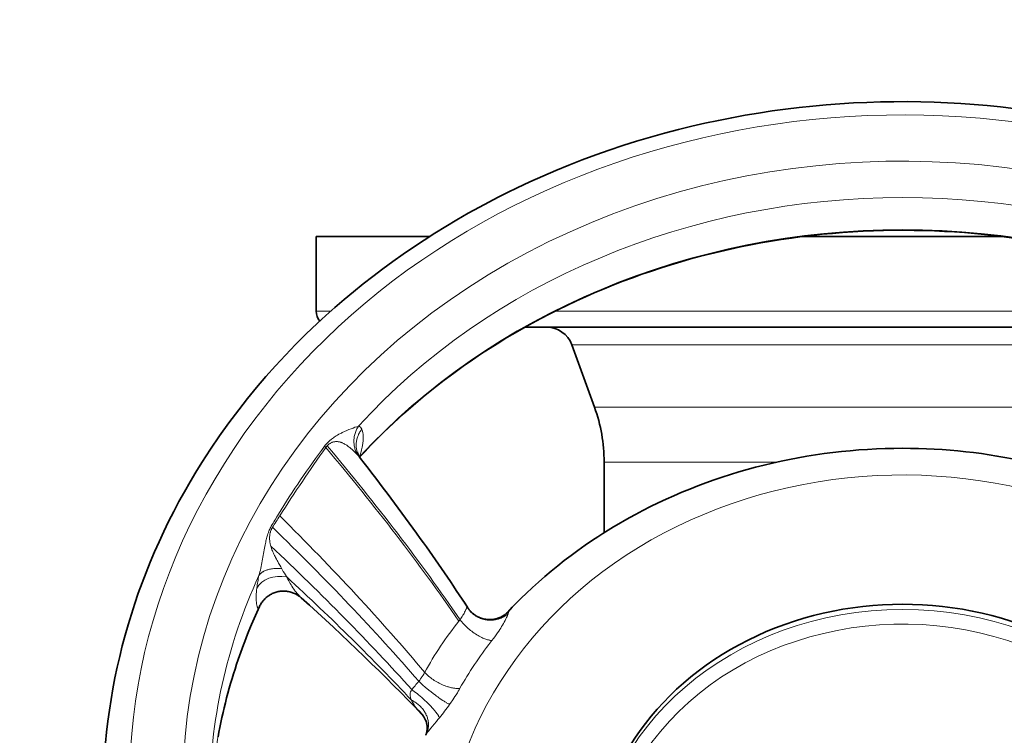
# Model space of a CAD drawing. Header units: inches. Extents: x 2990 to 3303, y 339 to 666.
# Tile 11 of 26: x 3100 to 3137, y 500 to 527. Entities that reach past the tile are written whole.
import ezdxf

# ---------------------------------------------------------------- set-up
doc = ezdxf.new("R2010")
doc.units = ezdxf.units.IN
doc.header["$MEASUREMENT"] = 0

msp = doc.modelspace()

# ---------------------------------------------------------------- linework, layer by layer
at = {"color": 7, "lineweight": 35}
for p, q in [((3115.788, 518.91), (3111.543, 518.91)), ((3147.719, 515.51), (3119.368, 515.51))]:
    msp.add_line(p, q, dxfattribs=at)
at = {"color": 7, "lineweight": 35, "ltscale": 0.35}
msp.add_line((3111.543, 516.11), (3111.543, 518.91), dxfattribs=at)
at = {"color": 7, "lineweight": 35, "ltscale": 0.470757}
msp.add_line((3133.543, 518.91), (3129.777, 518.91), dxfattribs=at)
at = {"color": 7, "lineweight": 35, "ltscale": 0.470776}
msp.add_line((3137.309, 518.91), (3133.543, 518.91), dxfattribs=at)
at = {"color": 7, "lineweight": 13, "ltscale": 0.067613}
msp.add_line((3112.084, 516.11), (3111.543, 516.11), dxfattribs=at)
at = {"color": 7, "lineweight": 13}
for p, q in [((3133.543, 516.11), (3120.496, 516.11)), ((3146.59, 516.11), (3133.543, 516.11)), ((3121.127, 514.852), (3133.543, 514.852)), ((3133.543, 514.852), (3139.496, 514.852)), ((3121.981, 512.504), (3133.543, 512.504)), ((3133.543, 512.504), (3139.086, 512.504)), ((3122.343, 510.452), (3128.835, 510.452))]:
    msp.add_line(p, q, dxfattribs=at)
at = {"color": 7, "lineweight": 35, "ltscale": 0.312319}
msp.add_line((3121.981, 512.504), (3121.127, 514.852), dxfattribs=at)
at = {"color": 7, "lineweight": 13, "ltscale": 0.000878}
msp.add_line((3113.25, 511.674), (3113.247, 511.68), dxfattribs=at)
at = {"color": 7, "lineweight": 13, "ltscale": 0.000632}
msp.add_line((3113.163, 510.641), (3113.167, 510.644), dxfattribs=at)
at = {"color": 7, "lineweight": 13, "ltscale": 0.000681}
msp.add_line((3113.167, 510.644), (3113.164, 510.639), dxfattribs=at)
at = {"color": 7, "lineweight": 35, "ltscale": 0.331694}
msp.add_line((3122.343, 507.799), (3122.343, 510.452), dxfattribs=at)
at = {"color": 7, "lineweight": 35, "ltscale": 0.000242}
msp.add_line((3115.446, 507.586), (3115.445, 507.587), dxfattribs=at)
at = {"color": 7, "lineweight": 13, "ltscale": 0.005298}
msp.add_line((3110.979, 505.355), (3110.948, 505.384), dxfattribs=at)
at = {"color": 7, "lineweight": 13, "ltscale": 0.00855}
msp.add_line((3117.124, 504.851), (3117.152, 504.913), dxfattribs=at)
at = {"color": 7, "lineweight": 13, "ltscale": 0.00814}
msp.add_line((3116.896, 504.483), (3116.936, 504.534), dxfattribs=at)
at = {"color": 7, "lineweight": 13, "ltscale": 0.007441}
msp.add_line((3118.132, 503.753), (3118.095, 503.706), dxfattribs=at)
at = {"color": 7, "lineweight": 13, "ltscale": 0.012624}
msp.add_line((3115.181, 501.984), (3115.247, 502.06), dxfattribs=at)
at = {"color": 7, "lineweight": 35}
for points in [[(3107.247, 510.431), (3107.572, 510.933), (3107.909, 511.428), (3108.265, 511.925), (3108.633, 512.414), (3108.962, 512.832), (3109.299, 513.243), (3109.651, 513.654), (3110.012, 514.059), (3110.386, 514.463), (3110.769, 514.86), (3111.167, 515.256), (3111.573, 515.643), (3111.905, 515.949), (3112.242, 516.249), (3112.588, 516.548), (3112.938, 516.841), (3113.298, 517.132), (3113.663, 517.418), (3114.036, 517.7), (3114.413, 517.977), (3114.8, 518.25), (3115.19, 518.518), (3115.589, 518.781), (3115.992, 519.039), (3116.403, 519.292), (3116.818, 519.539), (3117.24, 519.782), (3117.667, 520.017), (3118.014, 520.203), (3118.363, 520.384), (3118.717, 520.562), (3119.074, 520.736), (3119.555, 520.961), (3120.039, 521.178), (3120.527, 521.388), (3121.023, 521.591), (3121.523, 521.785), (3122.026, 521.972), (3122.535, 522.152), (3123.048, 522.323), (3123.563, 522.485), (3124.084, 522.641), (3124.607, 522.787), (3125.132, 522.925), (3125.629, 523.047), (3126.127, 523.162), (3126.628, 523.269), (3127.13, 523.369), (3127.634, 523.461), (3128.139, 523.545), (3128.645, 523.622), (3129.152, 523.691), (3129.66, 523.752), (3130.168, 523.806), (3130.676, 523.853), (3131.185, 523.891), (3131.693, 523.922), (3132.201, 523.946), (3132.708, 523.962), (3133.215, 523.97), (3133.719, 523.972), (3134.224, 523.965), (3134.726, 523.952), (3135.227, 523.931), (3135.725, 523.903), (3136.223, 523.868), (3136.716, 523.826), (3137.209, 523.776), (3137.697, 523.721)], [(3113.17, 510.63), (3113.374, 510.849), (3113.58, 511.066), (3113.829, 511.319), (3114.081, 511.568), (3114.443, 511.915), (3114.813, 512.255), (3115.178, 512.577), (3115.55, 512.891), (3115.943, 513.21), (3116.342, 513.521), (3116.698, 513.787), (3117.058, 514.048), (3117.399, 514.286), (3117.745, 514.519), (3118.064, 514.726), (3118.386, 514.929), (3118.696, 515.119), (3119.008, 515.304), (3119.326, 515.487), (3119.647, 515.665), (3119.972, 515.84), (3120.3, 516.011), (3120.633, 516.178), (3120.967, 516.341), (3121.306, 516.5), (3121.648, 516.655), (3121.993, 516.806), (3122.34, 516.952), (3122.692, 517.094), (3123.045, 517.232), (3123.402, 517.365), (3123.76, 517.494), (3124.122, 517.618), (3124.485, 517.738), (3124.851, 517.853), (3125.219, 517.963), (3125.589, 518.069), (3125.961, 518.169), (3126.335, 518.265), (3126.71, 518.356), (3127.087, 518.443), (3127.465, 518.524), (3127.844, 518.6), (3128.224, 518.671), (3128.606, 518.738), (3128.988, 518.799), (3129.371, 518.856), (3129.755, 518.907), (3130.138, 518.953), (3130.523, 518.995), (3130.907, 519.031), (3131.292, 519.063), (3131.676, 519.089), (3132.06, 519.111), (3132.444, 519.127), (3132.828, 519.139), (3133.21, 519.145), (3133.593, 519.147), (3133.974, 519.144), (3134.355, 519.136), (3134.733, 519.124), (3135.112, 519.106), (3135.488, 519.084), (3135.865, 519.057), (3136.238, 519.026), (3136.611, 518.99), (3136.981, 518.95), (3137.35, 518.905), (3137.716, 518.856)], [(3133.543, 510.966), (3133.214, 510.964), (3132.885, 510.956), (3132.556, 510.944), (3132.228, 510.927), (3131.9, 510.904), (3131.572, 510.877), (3131.245, 510.845), (3130.919, 510.808), (3130.593, 510.766), (3130.268, 510.719), (3129.944, 510.667), (3129.622, 510.611), (3129.3, 510.549), (3128.979, 510.483), (3128.66, 510.412), (3128.342, 510.336), (3128.025, 510.255), (3127.71, 510.169), (3127.397, 510.079), (3127.086, 509.984), (3126.776, 509.884), (3126.468, 509.78), (3126.162, 509.67), (3125.859, 509.557), (3125.557, 509.438), (3125.258, 509.315), (3124.961, 509.188), (3124.667, 509.056), (3124.375, 508.919), (3124.086, 508.778), (3123.799, 508.633), (3123.515, 508.483), (3123.309, 508.37), (3123.103, 508.255), (3122.9, 508.137), (3122.698, 508.017), (3122.498, 507.895), (3122.299, 507.771), (3122.103, 507.644), (3121.908, 507.515), (3121.63, 507.326), (3121.355, 507.131), (3121.1, 506.944), (3120.849, 506.752), (3120.601, 506.557), (3120.357, 506.358), (3120.117, 506.155), (3119.881, 505.948), (3119.649, 505.738), (3119.421, 505.524), (3119.243, 505.352), (3119.068, 505.177), (3118.896, 505.001), (3118.726, 504.822)], [(3113.116, 510.727), (3113.109, 510.743), (3113.1, 510.766), (3113.094, 510.786), (3113.088, 510.805), (3113.085, 510.822), (3113.083, 510.833)], [(3109.413, 505.032), (3109.43, 505.066), (3109.448, 505.099), (3109.467, 505.132), (3109.487, 505.164), (3109.509, 505.195), (3109.532, 505.226), (3109.557, 505.256), (3109.582, 505.285), (3109.609, 505.313), (3109.636, 505.34), (3109.665, 505.366), (3109.695, 505.39), (3109.726, 505.414), (3109.758, 505.436), (3109.79, 505.458), (3109.824, 505.478), (3109.858, 505.496), (3109.893, 505.513), (3109.929, 505.529), (3109.965, 505.544), (3110.002, 505.557), (3110.039, 505.569), (3110.077, 505.579), (3110.116, 505.588), (3110.154, 505.595), (3110.193, 505.6), (3110.232, 505.604), (3110.272, 505.607), (3110.311, 505.608), (3110.35, 505.608), (3110.389, 505.605), (3110.428, 505.602), (3110.467, 505.597), (3110.506, 505.59), (3110.544, 505.582), (3110.582, 505.572), (3110.619, 505.561), (3110.656, 505.549), (3110.692, 505.535), (3110.728, 505.519), (3110.762, 505.503), (3110.797, 505.485), (3110.83, 505.466), (3110.862, 505.445), (3110.893, 505.424), (3110.923, 505.402), (3110.952, 505.379), (3110.979, 505.355)], [(3107.857, 500.142), (3107.889, 500.314), (3107.923, 500.486), (3107.961, 500.674), (3108.002, 500.863), (3108.043, 501.048), (3108.087, 501.233), (3108.132, 501.416), (3108.179, 501.6), (3108.227, 501.782), (3108.277, 501.964), (3108.329, 502.145), (3108.383, 502.325), (3108.437, 502.504), (3108.494, 502.683), (3108.553, 502.864), (3108.614, 503.045), (3108.662, 503.182), (3108.71, 503.319), (3108.759, 503.454), (3108.809, 503.589), (3108.86, 503.723), (3108.911, 503.856), (3108.964, 503.99), (3109.018, 504.123), (3109.113, 504.353), (3109.211, 504.581), (3109.311, 504.807), (3109.413, 505.032)], [(3117.233, 504.976), (3117.244, 504.959), (3117.256, 504.942), (3117.268, 504.926), (3117.28, 504.909), (3117.293, 504.893), (3117.306, 504.878), (3117.32, 504.862), (3117.334, 504.847), (3117.348, 504.832), (3117.362, 504.818), (3117.377, 504.804), (3117.392, 504.79), (3117.407, 504.776), (3117.422, 504.763), (3117.438, 504.75), (3117.454, 504.738), (3117.47, 504.726), (3117.487, 504.714), (3117.503, 504.702), (3117.52, 504.691), (3117.537, 504.681), (3117.555, 504.67), (3117.572, 504.66), (3117.59, 504.651), (3117.608, 504.641), (3117.626, 504.632), (3117.644, 504.624), (3117.663, 504.616), (3117.681, 504.608), (3117.7, 504.601), (3117.719, 504.594), (3117.738, 504.587), (3117.757, 504.581), (3117.776, 504.575), (3117.796, 504.57), (3117.815, 504.565), (3117.834, 504.56), (3117.854, 504.556), (3117.874, 504.552), (3117.893, 504.549), (3117.913, 504.546), (3117.933, 504.544), (3117.953, 504.541), (3117.972, 504.54), (3117.992, 504.538), (3118.012, 504.538), (3118.032, 504.537), (3118.052, 504.537), (3118.072, 504.537), (3118.091, 504.538), (3118.111, 504.539), (3118.131, 504.541), (3118.151, 504.542), (3118.17, 504.545), (3118.19, 504.547), (3118.209, 504.551), (3118.228, 504.554), (3118.248, 504.558), (3118.267, 504.562), (3118.286, 504.567), (3118.324, 504.577), (3118.36, 504.589), (3118.397, 504.603), (3118.433, 504.617), (3118.467, 504.633), (3118.501, 504.651), (3118.534, 504.669), (3118.566, 504.689), (3118.597, 504.71), (3118.625, 504.731), (3118.654, 504.754), (3118.68, 504.777), (3118.704, 504.799), (3118.726, 504.822)], [(3115.491, 500.994), (3115.513, 500.97), (3115.535, 500.945), (3115.554, 500.92), (3115.572, 500.895), (3115.591, 500.868), (3115.607, 500.841), (3115.621, 500.816), (3115.633, 500.791), (3115.644, 500.768), (3115.653, 500.747), (3115.663, 500.719), (3115.666, 500.711)], [(3115.648, 500.198), (3115.659, 500.225), (3115.666, 500.245), (3115.673, 500.267), (3115.679, 500.29), (3115.685, 500.315), (3115.691, 500.341), (3115.695, 500.367), (3115.698, 500.393), (3115.701, 500.418), (3115.702, 500.448), (3115.703, 500.478), (3115.702, 500.51), (3115.7, 500.536), (3115.698, 500.561), (3115.695, 500.585), (3115.691, 500.609), (3115.686, 500.633), (3115.681, 500.656), (3115.672, 500.689), (3115.666, 500.711)]]:
    msp.add_lwpolyline(points, dxfattribs=at)
at = {"color": 7, "lineweight": 13}
for points in [[(3113.129, 511.802), (3113.108, 511.769), (3113.088, 511.735), (3113.07, 511.701), (3113.053, 511.666), (3113.037, 511.63), (3113.022, 511.594), (3113.009, 511.557), (3112.997, 511.52), (3112.987, 511.482), (3112.978, 511.444), (3112.97, 511.406), (3112.964, 511.368), (3112.96, 511.329), (3112.956, 511.29), (3112.955, 511.251), (3112.955, 511.212), (3112.956, 511.174), (3112.958, 511.135), (3112.963, 511.097), (3112.968, 511.059), (3112.975, 511.021), (3112.984, 510.984), (3112.994, 510.947), (3113.005, 510.91), (3113.018, 510.874), (3113.032, 510.838), (3113.048, 510.803), (3113.063, 510.771), (3113.08, 510.74), (3113.098, 510.71)], [(3113.247, 511.68), (3113.223, 511.648), (3113.2, 511.615), (3113.178, 511.582), (3113.158, 511.547), (3113.149, 511.53), (3113.14, 511.512), (3113.131, 511.494), (3113.123, 511.476), (3113.109, 511.444), (3113.096, 511.412), (3113.085, 511.379), (3113.075, 511.347), (3113.066, 511.313), (3113.058, 511.28), (3113.052, 511.246), (3113.046, 511.212), (3113.042, 511.176), (3113.04, 511.141), (3113.038, 511.105), (3113.038, 511.07), (3113.04, 511.034), (3113.043, 510.999), (3113.047, 510.963), (3113.053, 510.928), (3113.06, 510.894), (3113.069, 510.859), (3113.078, 510.825), (3113.09, 510.792), (3113.102, 510.759), (3113.116, 510.726)], [(3113.167, 510.644), (3113.18, 510.682), (3113.192, 510.72), (3113.203, 510.757), (3113.213, 510.794), (3113.228, 510.849), (3113.242, 510.904), (3113.255, 510.959), (3113.266, 511.012), (3113.277, 511.071), (3113.282, 511.101), (3113.286, 511.13), (3113.29, 511.158), (3113.294, 511.185), (3113.298, 511.227), (3113.302, 511.268), (3113.304, 511.308), (3113.305, 511.348), (3113.305, 511.389), (3113.303, 511.429), (3113.3, 511.467), (3113.298, 511.486), (3113.296, 511.505), (3113.291, 511.535), (3113.285, 511.564), (3113.279, 511.593), (3113.271, 511.62), (3113.261, 511.646), (3113.251, 511.67), (3113.25, 511.674)], [(3112.185, 511.362), (3112.218, 511.385), (3112.253, 511.408), (3112.287, 511.43), (3112.314, 511.445), (3112.34, 511.461), (3112.394, 511.491), (3112.449, 511.52), (3112.483, 511.537), (3112.518, 511.555)], [(3111.952, 511.062), (3111.973, 511.082), (3111.994, 511.102), (3112.017, 511.12), (3112.028, 511.128), (3112.04, 511.136), (3112.06, 511.149), (3112.08, 511.161), (3112.101, 511.172), (3112.122, 511.182), (3112.144, 511.19), (3112.166, 511.198), (3112.19, 511.205), (3112.215, 511.21), (3112.239, 511.214), (3112.264, 511.216), (3112.29, 511.218), (3112.315, 511.217), (3112.341, 511.216), (3112.367, 511.213), (3112.392, 511.209), (3112.418, 511.203), (3112.439, 511.197), (3112.46, 511.191), (3112.481, 511.184), (3112.497, 511.178), (3112.513, 511.172), (3112.544, 511.159), (3112.575, 511.144), (3112.605, 511.127), (3112.635, 511.11), (3112.665, 511.091), (3112.685, 511.078), (3112.705, 511.065), (3112.743, 511.037), (3112.782, 511.008), (3112.804, 510.99), (3112.826, 510.972), (3112.849, 510.952), (3112.873, 510.932), (3112.917, 510.892), (3112.96, 510.852), (3113.002, 510.811), (3113.035, 510.777), (3113.067, 510.744), (3113.098, 510.71)], [(3109.712, 507.706), (3109.729, 507.758), (3109.746, 507.809), (3109.756, 507.834), (3109.765, 507.858), (3109.781, 507.897), (3109.799, 507.935), (3109.817, 507.972), (3109.836, 508.009), (3109.856, 508.045)], [(3109.834, 507.3), (3109.828, 507.322), (3109.822, 507.344), (3109.816, 507.374), (3109.81, 507.404), (3109.805, 507.433), (3109.8, 507.469), (3109.796, 507.504), (3109.793, 507.54), (3109.791, 507.575), (3109.791, 507.61), (3109.792, 507.647), (3109.795, 507.684), (3109.799, 507.72), (3109.802, 507.738), (3109.804, 507.755), (3109.809, 507.779), (3109.814, 507.802), (3109.82, 507.824), (3109.828, 507.85), (3109.837, 507.876), (3109.846, 507.901), (3109.857, 507.925), (3109.868, 507.948), (3109.883, 507.975), (3109.898, 508.001)], [(3109.613, 507.286), (3109.624, 507.343), (3109.636, 507.399), (3109.645, 507.444), (3109.655, 507.489), (3109.667, 507.538), (3109.679, 507.587), (3109.689, 507.628), (3109.701, 507.668), (3109.712, 507.706)], [(3110.249, 506.449), (3110.21, 506.518), (3110.171, 506.587), (3110.131, 506.656), (3110.094, 506.72), (3110.076, 506.752), (3110.049, 506.801), (3110.012, 506.87), (3109.994, 506.906), (3109.976, 506.941), (3109.948, 506.999), (3109.934, 507.028), (3109.921, 507.058), (3109.909, 507.087), (3109.897, 507.116), (3109.879, 507.162), (3109.862, 507.207), (3109.847, 507.254), (3109.84, 507.277), (3109.834, 507.3)], [(3110.249, 506.449), (3110.198, 506.454), (3110.147, 506.456), (3110.097, 506.458), (3110.072, 506.458), (3110.047, 506.457), (3110.014, 506.456), (3109.981, 506.454), (3109.948, 506.452), (3109.906, 506.447), (3109.864, 506.442), (3109.823, 506.434), (3109.783, 506.426), (3109.744, 506.416), (3109.725, 506.411), (3109.706, 506.405), (3109.681, 506.397), (3109.657, 506.388), (3109.633, 506.379), (3109.603, 506.365), (3109.574, 506.351), (3109.559, 506.343), (3109.545, 506.335), (3109.528, 506.325), (3109.51, 506.313), (3109.494, 506.301), (3109.474, 506.286), (3109.455, 506.27), (3109.438, 506.253), (3109.422, 506.235), (3109.407, 506.217), (3109.393, 506.199)], [(3110.433, 506.138), (3110.424, 506.154), (3110.385, 506.218), (3110.346, 506.283), (3110.306, 506.349), (3110.277, 506.399), (3110.249, 506.449)], [(3110.948, 505.384), (3110.932, 505.401), (3110.915, 505.418), (3110.882, 505.453), (3110.849, 505.49), (3110.816, 505.529), (3110.784, 505.57), (3110.764, 505.596), (3110.744, 505.622), (3110.724, 505.649), (3110.704, 505.677), (3110.665, 505.733), (3110.627, 505.791), (3110.596, 505.84), (3110.566, 505.89), (3110.537, 505.94), (3110.508, 505.992), (3110.48, 506.045), (3110.457, 506.09), (3110.435, 506.135), (3110.433, 506.138)], [(3109.313, 505.719), (3109.305, 505.644), (3109.298, 505.571), (3109.293, 505.5), (3109.291, 505.465), (3109.29, 505.431), (3109.288, 505.381), (3109.288, 505.332), (3109.289, 505.286), (3109.291, 505.241), (3109.294, 505.195), (3109.296, 505.174), (3109.298, 505.152), (3109.302, 505.122), (3109.308, 505.093), (3109.313, 505.066), (3109.32, 505.041), (3109.328, 505.017), (3109.332, 505.006), (3109.337, 504.996), (3109.344, 504.981), (3109.351, 504.968), (3109.359, 504.955), (3109.368, 504.944)], [(3109.368, 504.944), (3109.382, 504.981), (3109.398, 505.016), (3109.414, 505.051), (3109.433, 505.085), (3109.452, 505.119), (3109.473, 505.152), (3109.495, 505.184), (3109.518, 505.215), (3109.542, 505.245), (3109.568, 505.274), (3109.594, 505.303), (3109.622, 505.33), (3109.651, 505.356), (3109.68, 505.381), (3109.711, 505.405), (3109.742, 505.428), (3109.775, 505.45), (3109.808, 505.47), (3109.842, 505.489), (3109.877, 505.507), (3109.912, 505.524), (3109.948, 505.539), (3109.984, 505.553), (3110.021, 505.565), (3110.058, 505.576), (3110.096, 505.585), (3110.134, 505.593), (3110.173, 505.6), (3110.211, 505.605), (3110.25, 505.608), (3110.288, 505.61), (3110.327, 505.611), (3110.365, 505.61), (3110.404, 505.607), (3110.442, 505.604), (3110.48, 505.598), (3110.518, 505.591), (3110.556, 505.583), (3110.593, 505.573), (3110.63, 505.562), (3110.666, 505.549), (3110.702, 505.535), (3110.737, 505.519), (3110.771, 505.502), (3110.805, 505.484), (3110.835, 505.466), (3110.865, 505.447), (3110.893, 505.427), (3110.921, 505.406), (3110.948, 505.384)], [(3118.737, 504.754), (3118.708, 504.731), (3118.678, 504.708), (3118.647, 504.687), (3118.615, 504.666), (3118.582, 504.647), (3118.549, 504.629), (3118.515, 504.613), (3118.481, 504.597), (3118.446, 504.583), (3118.41, 504.57), (3118.374, 504.559), (3118.338, 504.549), (3118.301, 504.54), (3118.264, 504.532), (3118.226, 504.526), (3118.188, 504.521), (3118.15, 504.518), (3118.112, 504.516), (3118.074, 504.515), (3118.036, 504.516), (3117.998, 504.518), (3117.96, 504.522), (3117.922, 504.527), (3117.885, 504.533), (3117.848, 504.541), (3117.811, 504.55), (3117.774, 504.561), (3117.738, 504.572), (3117.703, 504.585), (3117.668, 504.6), (3117.633, 504.615), (3117.6, 504.632), (3117.567, 504.65), (3117.534, 504.67), (3117.503, 504.69), (3117.472, 504.712), (3117.442, 504.735), (3117.413, 504.759), (3117.385, 504.784), (3117.358, 504.81), (3117.332, 504.837), (3117.307, 504.865), (3117.287, 504.89), (3117.267, 504.915), (3117.248, 504.941), (3117.23, 504.968), (3117.214, 504.995)], [(3118.132, 503.753), (3118.188, 503.824), (3118.242, 503.895), (3118.294, 503.967), (3118.344, 504.038), (3118.392, 504.108), (3118.429, 504.165), (3118.464, 504.22), (3118.498, 504.274), (3118.53, 504.328), (3118.565, 504.389), (3118.598, 504.448), (3118.629, 504.506), (3118.657, 504.562), (3118.682, 504.615), (3118.7, 504.656), (3118.716, 504.694), (3118.728, 504.726), (3118.737, 504.754)], [(3118.737, 504.754), (3118.741, 504.769), (3118.745, 504.782), (3118.747, 504.791), (3118.749, 504.8), (3118.75, 504.812), (3118.75, 504.821), (3118.75, 504.824), (3118.749, 504.827), (3118.747, 504.831), (3118.745, 504.833), (3118.742, 504.833), (3118.738, 504.832), (3118.735, 504.83), (3118.732, 504.828), (3118.726, 504.822)], [(3118.132, 503.753), (3118.106, 503.755), (3118.079, 503.758), (3118.051, 503.763), (3118.023, 503.769), (3118.004, 503.774), (3117.985, 503.779), (3117.965, 503.784), (3117.945, 503.79), (3117.905, 503.804), (3117.869, 503.817), (3117.832, 503.832), (3117.795, 503.848), (3117.758, 503.865), (3117.734, 503.877), (3117.71, 503.889), (3117.685, 503.902), (3117.66, 503.915), (3117.612, 503.943), (3117.564, 503.972), (3117.516, 504.002), (3117.469, 504.034), (3117.422, 504.067), (3117.376, 504.101), (3117.33, 504.136), (3117.286, 504.173), (3117.242, 504.21), (3117.199, 504.248), (3117.157, 504.287), (3117.117, 504.327), (3117.078, 504.367), (3117.04, 504.408), (3117.004, 504.45), (3116.986, 504.471), (3116.969, 504.492), (3116.952, 504.513), (3116.936, 504.534)], [(3115.387, 502.226), (3115.424, 502.272), (3115.458, 502.318), (3115.492, 502.365), (3115.509, 502.389), (3115.525, 502.414), (3115.54, 502.437), (3115.555, 502.46), (3115.575, 502.493), (3115.594, 502.526), (3115.612, 502.56)], [(3116.932, 501.961), (3116.907, 501.959), (3116.882, 501.958), (3116.856, 501.957), (3116.837, 501.957), (3116.817, 501.957), (3116.797, 501.958), (3116.777, 501.959), (3116.736, 501.963), (3116.694, 501.969), (3116.652, 501.975), (3116.615, 501.983), (3116.578, 501.991), (3116.541, 502), (3116.503, 502.011), (3116.478, 502.018), (3116.453, 502.026), (3116.403, 502.043), (3116.353, 502.061), (3116.304, 502.081), (3116.255, 502.102), (3116.206, 502.125), (3116.158, 502.148), (3116.11, 502.174), (3116.063, 502.2), (3116.016, 502.228), (3115.971, 502.256), (3115.926, 502.286), (3115.882, 502.317), (3115.84, 502.349), (3115.798, 502.381), (3115.758, 502.415), (3115.739, 502.432), (3115.72, 502.449), (3115.692, 502.476), (3115.665, 502.502), (3115.639, 502.53), (3115.612, 502.56)], [(3116.544, 501.359), (3116.514, 501.373), (3116.481, 501.39), (3116.447, 501.409), (3116.423, 501.423), (3116.397, 501.437), (3116.368, 501.456), (3116.337, 501.475), (3116.285, 501.508), (3116.232, 501.543), (3116.178, 501.58), (3116.138, 501.608), (3116.097, 501.637), (3116.056, 501.667), (3116.014, 501.698), (3115.932, 501.761), (3115.849, 501.825), (3115.767, 501.891), (3115.687, 501.958), (3115.646, 501.992), (3115.606, 502.026), (3115.569, 502.059), (3115.532, 502.092), (3115.482, 502.137), (3115.434, 502.182), (3115.387, 502.226)], [(3116.166, 500.859), (3116.157, 500.878), (3116.146, 500.898), (3116.134, 500.919), (3116.125, 500.935), (3116.114, 500.952), (3116.091, 500.986), (3116.069, 501.017), (3116.045, 501.049), (3116.019, 501.082), (3115.999, 501.107), (3115.978, 501.132), (3115.935, 501.182), (3115.889, 501.233), (3115.838, 501.288), (3115.785, 501.343), (3115.731, 501.398), (3115.675, 501.452), (3115.618, 501.506), (3115.56, 501.559), (3115.501, 501.612), (3115.442, 501.663), (3115.382, 501.713), (3115.322, 501.762), (3115.262, 501.809), (3115.215, 501.845), (3115.169, 501.879), (3115.123, 501.912)], [(3116.544, 501.359), (3116.606, 501.446), (3116.636, 501.49), (3116.667, 501.534), (3116.707, 501.594), (3116.747, 501.655), (3116.786, 501.716), (3116.811, 501.757), (3116.836, 501.797), (3116.869, 501.852), (3116.901, 501.907), (3116.932, 501.961)], [(3115.69, 500.271), (3115.698, 500.292), (3115.707, 500.314), (3115.714, 500.336), (3115.72, 500.352), (3115.724, 500.369), (3115.733, 500.403), (3115.74, 500.437), (3115.746, 500.472), (3115.75, 500.507), (3115.752, 500.543), (3115.753, 500.578), (3115.753, 500.614), (3115.751, 500.65), (3115.747, 500.685), (3115.743, 500.72), (3115.736, 500.755), (3115.729, 500.79), (3115.72, 500.824), (3115.71, 500.859), (3115.698, 500.893), (3115.685, 500.926), (3115.671, 500.959), (3115.656, 500.992), (3115.647, 501.01), (3115.637, 501.028), (3115.627, 501.046), (3115.617, 501.064), (3115.595, 501.099), (3115.572, 501.133), (3115.548, 501.167), (3115.523, 501.199), (3115.496, 501.231), (3115.469, 501.26), (3115.441, 501.289), (3115.413, 501.316), (3115.383, 501.343), (3115.352, 501.368), (3115.321, 501.393), (3115.288, 501.416), (3115.255, 501.438), (3115.221, 501.459), (3115.187, 501.479), (3115.152, 501.498), (3115.116, 501.515)], [(3115.338, 501.168), (3115.301, 501.214), (3115.283, 501.238), (3115.265, 501.263), (3115.248, 501.285), (3115.232, 501.308), (3115.209, 501.343), (3115.186, 501.378), (3115.165, 501.414), (3115.156, 501.431), (3115.146, 501.449), (3115.138, 501.467), (3115.129, 501.484), (3115.122, 501.5), (3115.116, 501.515)], [(3115.69, 500.271), (3115.709, 500.298), (3115.731, 500.327), (3115.764, 500.37), (3115.788, 500.399), (3115.84, 500.463), (3115.908, 500.545), (3115.971, 500.62), (3116.052, 500.718), (3116.109, 500.788), (3116.166, 500.859)]]:
    msp.add_lwpolyline(points, dxfattribs=at)
at = {"color": 7, "lineweight": 35}
for centre, radius, start, end in [((3112.143, 516.11), 0.6, 180, 218.47), ((3120.187, 514.51), 1, 20.0001, 89.9936), ((3116.343, 510.452), 6, 0, 20), ((3113.74, 511.012), 0.686, 204.6344, 218.2458), ((3045.916, 457.92), 85.446, 35.53999, 38.05242), ((3050.617, 461.289), 79.663, 33.25722, 35.53218)]:
    msp.add_arc(centre, radius, start, end, dxfattribs=at)
at = {"color": 7, "lineweight": 13}
for centre, radius, start, end in [((3114.579, 507.266), 4.759, 111.2552, 115.6762), ((3114.994, 506.302), 5.807, 108.7283, 111.6158), ((3113.019, 510.155), 1.468, 124.6362, 138.9656), ((3138.554, 491.065), 33.349, 143.195, 148.5016), ((3160.411, 476.493), 59.53, 144.57961, 147.55494), ((3112.968, 510.211), 1.392, 139.3378, 143.2669), ((3113.263, 512.333), 1.911, 222.4424, 224.4518), ((3112.379, 510.661), 0.585, 136.7502, 145.1628), ((3111.467, 509.235), 2.199, 37.9447, 42.1037), ((3031.111, 558.712), 93.696, 327.23289, 327.54475), ((3126.836, 498.264), 19.596, 148.5485, 149.3034), ((3128.555, 497.24), 21.597, 149.2961, 149.9795), ((3127.306, 503.991), 17.997, 169.4521, 170.322), ((3056.326, 465.347), 72.658, 33.07095, 35.54415), ((3086.536, 510.96), 23.364, 349.5931, 350.2824), ((3101.575, 508.197), 8.073, 347.6106, 349.6043), ((3114.385, 505.115), 5.109, 167.7478, 173.2101), ((3105.358, 507.36), 4.199, 343.9482, 347.6924), ((3108.594, 505.398), 0.898, 329.6481, 335.9147), ((3115.564, 505.558), 1.713, 323.2907, 329.9418), ((3115.384, 505.655), 1.917, 330.0928, 335.1701), ((3117.99, 504.542), 0.916, 152.8361, 156.1617), ((3117.283, 504.91), 0.119, 137.9224, 154.7922), ((3117.208, 504.979), 0.0171, 72.1185, 141.6643), ((3117.188, 504.951), 0.0506, 28.607, 59.6836), ((3111.065, 505.731), 5.565, 318.7223, 320.9596), ((3115.347, 501.727), 0.285, 159.3035, 178.0642), ((3115.441, 501.73), 0.379, 178.9321, 194.967), ((3115.501, 501.664), 0.452, 146.8553, 158.7449), ((3116.489, 500.86), 1.724, 139.3507, 142.4322), ((3115.797, 501.822), 0.747, 194.7361, 204.2491), ((3104.649, 509.98), 14.691, 321.6199, 324.0647), ((3117.732, 503.116), 3.086, 219.1393, 223.4279), ((3114.786, 500.426), 0.925, 17.9281, 53.318), ((3116.086, 499.993), 0.483, 145.0039, 154.9998)]:
    msp.add_arc(centre, radius, start, end, dxfattribs=at)
for centre, major_axis, ratio, start_param, end_param in [((3133.543, 498.357), (29, 0), 0.866025, 1.070799, 2.641594), ((3133.543, 498.357), (-27, 0), 0.866025, 4.212389, 7.353982), ((3133.543, 497.857), (-26, 0), 0.866025, 3.809287, 5.615344), ((3133.543, 496.657), (26, 0), 0.866025, 6.953475, 8.754552), ((3133.543, 495.071), (17.2, 0), 0.866025, 1.070796, 4.212389), ((3111.592, 508.84), (-1.551, -2.955), 0.24337, 2.962176, 3.160853), ((3065.772, 514.738), (56.815, -36.525), 0.405045, 0.768729, 0.921756), ((3065.541, 514.878), (57.022, -36.691), 0.406138, 0.76705, 0.919706), ((3133.543, 498.357), (29, 0), 0.866026, 2.641592, 4.212387), ((3074.15, 509.8), (49.516, -30.586), 0.362392, 0.834607, 1.001592), ((3075.178, 509.319), (48.494, -29.734), 0.353594, 0.839561, 1.009287), ((3077.294, 508.967), (46.21, -28.134), 0.337758, 0.843197, 1.012458), ((3133.543, 497.857), (-26, 0), 0.866025, 5.903682, 6.283145), ((3110.245, 505.405), (0.994, -0.111), 0.754235, 1.464816, 2.861843), ((3080.215, 508.143), (43.439, -26.295), 0.323468, 0.855839, 1.012725), ((3133.543, 494.671), (11.2, 0), 0.866025, 5.783185, 10.461817), ((3133.543, 496.657), (-26, 0), 0.866025, 5.906278, 6.256451), ((3133.543, 494.871), (11.6, 0), 0.866025, 0.009952, 3.131628), ((3120.418, 501.871), (-4.96, -5.993), 0.563251, 4.742382, 5.044152), ((3122.735, 500.779), (-5.846, -6.527), 0.620642, 4.817009, 5.06074)]:
    msp.add_ellipse(centre, major_axis=major_axis, ratio=ratio, start_param=start_param, end_param=end_param, dxfattribs=at)
at = {"color": 7, "lineweight": 35}
for centre, major_axis, ratio, start_param, end_param in [((3133.536, 494.144), (19.177, 0.027), 0.877182, 1.07466, 1.56921), ((3133.496, 497.85), (29.953, -0.03), 0.871529, 2.639849, 3.142455), ((3093.363, 506.853), (29.287, -20.161), 0.273033, 0.919697, 1.124081), ((3133.543, 495.071), (11.6, 0), 0.866025, 0, 3.141593)]:
    msp.add_ellipse(centre, major_axis=major_axis, ratio=ratio, start_param=start_param, end_param=end_param, dxfattribs=at)

doc.saveas('drawing.dxf')
